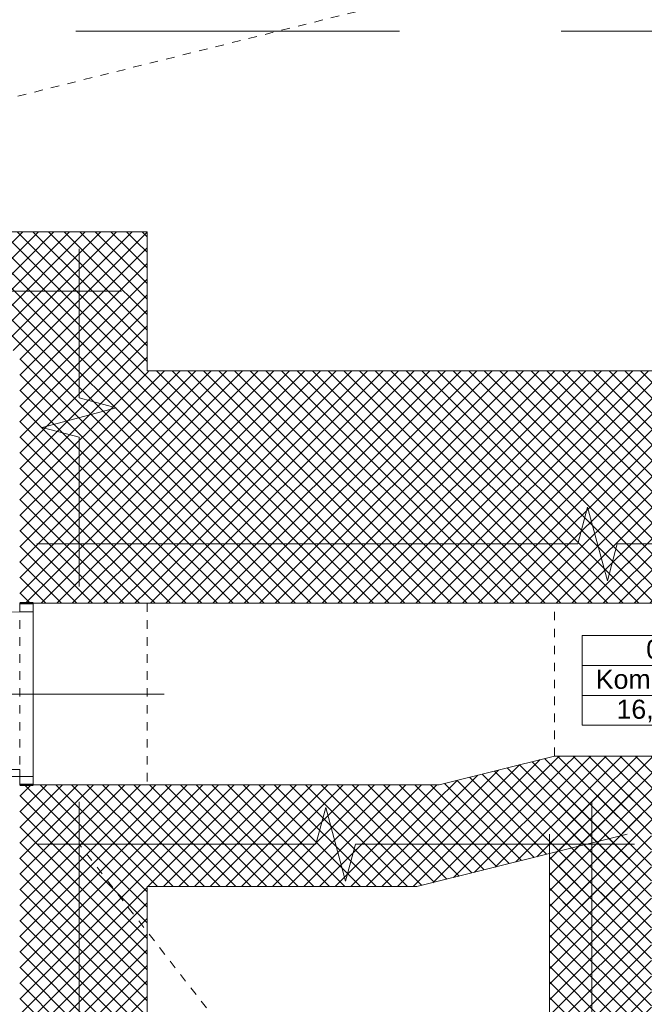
# Model space of a CAD drawing. Header units: millimetres. Extents: x 309006 to 595006, y -33000 to 67000.
# Tile 4 of 55: x 350099 to 353777, y 4451 to 10254. Entities that reach past the tile are written whole.
import ezdxf
from ezdxf.enums import TextEntityAlignment as Align

# ---------------------------------------------------------------- set-up
doc = ezdxf.new("R2010")
doc.units = ezdxf.units.MM
doc.header["$MEASUREMENT"] = 0
doc.linetypes.add('DASHED', pattern=[19.05, 12.7, -6.35])
doc.linetypes.add('Przerywana 1_100', pattern=[100, 50, -50])
doc.layers.add('Drzwi ArchiCAD', color=7, linetype='Continuous')
doc.layers.add('Opisy', color=7, linetype='Continuous')
for name, color, linetype, lineweight in [('Drzwi ArchiCAD_Nr_pióra__21', 7, 'Continuous', 50), ('Drzwi ArchiCAD_Nr_pióra__3', 7, 'Continuous', 20), ('Drzwi ArchiCAD_Nr_pióra__4', 7, 'Continuous', 20), ('Metryczki pomieszczeń ArchiCADa_Nr_pióra__6', 7, 'Continuous', 13), ('Opisy_Nr_pióra__120', 7, 'Continuous', 5), ('PU_opisy_wk', 3, 'Continuous', 25), ('Znaczniki drzwi ArchiCADa_Nr_pióra__5', 7, 'Continuous', 5), ('Ściany_Nr_pióra__21', 7, 'Continuous', 50)]:
    doc.layers.add(name, color=color, linetype=linetype, lineweight=lineweight)
for name, color, linetype, lineweight, true_color in [('Drzwi ArchiCAD_Nr_pióra__82', 7, 'Continuous', 5, 0x4b4b4b), ('Opisy_Nr_pióra__82', 7, 'Continuous', 5, 0x4b4b4b), ('Ściany_Nr_pióra__102', 7, 'Continuous', 5, 0x8c8c8c), ('Ściany_Nr_pióra__82', 7, 'Continuous', 5, 0x4b4b4b)]:
    doc.layers.add(name, color=color, linetype=linetype, lineweight=lineweight, true_color=true_color)
doc.styles.add('GENERATED_STYLE_1', font='arial.ttf')
doc.styles.add('GENERATED_STYLE_2', font='arial.ttf')
pattern_1 = [(135, (366601.16, -272436.916), (-45.961939, -45.961939), []), (225, (366601.16, -272436.916), (-45.961939, 45.961939), [])]

# ---------------------------------------------------------------- blocks, each defined once
blk = doc.blocks.new('D1 Drzwi proste 13_9')
at = {"layer": 'Drzwi ArchiCAD_Nr_pióra__21', "linetype": 'Continuous'}
for p, q in [((-535, 0), (-535, -80)), ((535, 0), (535, -80))]:
    blk.add_line(p, q, dxfattribs=at)
at = {"layer": 'Drzwi ArchiCAD_Nr_pióra__3', "linetype": 'Continuous'}
blk.add_arc((485, 0), 970, 92.36338, 180, dxfattribs=at)
at = {"layer": 'Drzwi ArchiCAD_Nr_pióra__4', "linetype": 'Continuous'}
for p, q in [((485, 970), (445, 970)), ((445, 970), (445, 0)), ((485, 0), (485, 970)), ((-485, 0), (-535, 0)), ((-535, 0), (-535, -80)), ((-485, -80), (-485, 0)), ((445, 0), (485, 0)), ((535, 0), (485, 0)), ((485, 0), (485, -80)), ((535, -80), (535, 0)), ((-535, -80), (-485, -80)), ((485, -80), (535, -80))]:
    blk.add_line(p, q, dxfattribs=at)
at = {"layer": 'Drzwi ArchiCAD_Nr_pióra__82', "linetype": 'Przerywana 1_100'}
for p, q in [((-535, 0), (535, 0)), ((-535, -750), (535, -750))]:
    blk.add_line(p, q, dxfattribs=at)
blk = doc.blocks.new('Znacznik O 13_4')
at = {"layer": 'Znaczniki drzwi ArchiCADa_Nr_pióra__5', "linetype": 'Continuous'}
blk.add_line((0, -1031.25), (0, 100), dxfattribs=at)
at = {"layer": 'Znaczniki drzwi ArchiCADa_Nr_pióra__5', "style": 'GENERATED_STYLE_1'}
for tag, p in [('AC_MarkerText_3', (-161.25, -747.2295)), ('A', (13.75, -747.2295))]:
    blk.add_attdef(tag, text='', height=87.5, rotation=270, dxfattribs=at).set_placement(p, align=Align.BOTTOM_LEFT)
blk = doc.blocks.new('Komunikacja_0.01_37', base_point=(277411.2, 6721.2))
at = {"layer": 'Metryczki pomieszczeń ArchiCADa_Nr_pióra__6', "linetype": 'Continuous'}
for p, q in [((276881.4, 6986.3), (277941.1, 6986.3)), ((276881.4, 6809.6), (276881.4, 6986.3)), ((277941.1, 6986.3), (277941.1, 6809.6)), ((277941.1, 6809.6), (276881.4, 6809.6)), ((276881.4, 6809.6), (277941.1, 6809.6)), ((276881.4, 6632.8), (276881.4, 6809.6)), ((277941.1, 6809.6), (277941.1, 6632.8)), ((277941.1, 6632.8), (276881.4, 6632.8)), ((276881.4, 6632.8), (277941.1, 6632.8)), ((276881.4, 6456), (276881.4, 6632.8)), ((277941.1, 6632.8), (277941.1, 6456)), ((277941.1, 6456), (276881.4, 6456))]:
    blk.add_line(p, q, dxfattribs=at)
at = {"layer": 'Metryczki pomieszczeń ArchiCADa_Nr_pióra__6'}
for tag, style, p in [('ROOM_NUMBER', 'GENERATED_STYLE_2', (277411.2, 6960.6)), ('ROOM_NAME', 'GENERATED_STYLE_2', (277411.2, 6783.8)), ('ROOM_AREA', 'GENERATED_STYLE_1', (277411.2, 6607.1))]:
    blk.add_attdef(tag, text='', height=112.5, dxfattribs=dict(at, style=style)).set_placement(p, align=Align.TOP_CENTER)

msp = doc.modelspace()

# ---------------------------------------------------------------- hatches: boundary and pattern name
at = {"layer": 'Ściany_Nr_pióra__102', "linetype": 'Continuous', "lineweight": 5}
h = msp.add_hatch(dxfattribs=at)
h.set_pattern_fill('Bloczki_betonowe', color=256, angle=90, style=0, pattern_type=2)
h.set_pattern_definition(pattern_1)
h.paths.add_polyline_path([(348544.1, 8304.2), (350099.1, 8304.2), (350849.1, 9004.2), (347844.1, 9004.2)])
h = msp.add_hatch(dxfattribs=at)
h.set_pattern_fill('Bloczki_betonowe', color=256, angle=90, style=0, pattern_type=2)
h.set_pattern_definition(pattern_1)
h.paths.add_polyline_path([(350099.1, 8304.2), (350099.1, 6814.2), (350179.1, 6814.2), (350849.1, 6814.2), (350849.1, 9004.2)])
h = msp.add_hatch(dxfattribs=at)
h.set_pattern_fill('Bloczki_betonowe', color=256, angle=90, style=0, pattern_type=2)
h.set_pattern_definition(pattern_1)
h.paths.add_polyline_path([(357389.1, 8184.2), (350849.1, 8184.2), (350849.1, 6814.2), (357389.1, 6814.2)])
h = msp.add_hatch(dxfattribs=at)
h.set_pattern_fill('Bloczki_betonowe', color=256, angle=90, style=0, pattern_type=2)
h.set_pattern_definition(pattern_1)
h.paths.add_polyline_path([(353249.1, 5914.2), (352570, 5744.2), (352438.1, 5144.2), (353676.3, 5454.2)])
h = msp.add_hatch(dxfattribs=at)
h.set_pattern_fill('Bloczki_betonowe', color=256, angle=90, style=0, pattern_type=2)
h.set_pattern_definition(pattern_1)
h.paths.add_polyline_path([(353676.3, 5454.2), (357019.1, 5454.2), (357019.1, 5914.2), (353249.1, 5914.2)])
h = msp.add_hatch(dxfattribs=at)
h.set_pattern_fill('Bloczki_betonowe', color=256, angle=90, style=0, pattern_type=2)
h.set_pattern_definition(pattern_1)
h.paths.add_polyline_path([(350099.1, 1144.2), (350849.1, 1864.2), (350849.1, 5744.2), (350179.1, 5744.2), (350099.1, 5744.2)])
h = msp.add_hatch(dxfattribs=at)
h.set_pattern_fill('Bloczki_betonowe', color=256, angle=90, style=0, pattern_type=2)
h.set_pattern_definition(pattern_1)
h.paths.add_polyline_path([(350849.1, 5144.2), (352438.1, 5144.2), (352570, 5744.2), (350849.1, 5744.2)])
h = msp.add_hatch(dxfattribs=at)
h.set_pattern_fill('Bloczki_betonowe', color=256, angle=90, style=0, pattern_type=2)
h.set_pattern_definition(pattern_1)
h.paths.add_polyline_path([(353219.1, 5454.2), (353219.1, 1864.2), (353819.1, 1864.2), (353819.1, 5454.2)])

# ---------------------------------------------------------------- linework, layer by layer
at = {"layer": 'Opisy', "color": 9, "linetype": 'Continuous', "lineweight": 5}
for p, q in [((357389.1, 6814.2), (350179.1, 6814.2)), ((350179.1, 6814.2), (350179.1, 5744.2)), ((352570, 5744.2), (353249.1, 5914.2)), ((353249.1, 5914.2), (358019.1, 5914.2)), ((350179.1, 5744.2), (352570, 5744.2))]:
    msp.add_line(p, q, dxfattribs=at)
at = {"layer": 'Opisy_Nr_pióra__120', "linetype": 'Continuous', "lineweight": 5}
for p, q in [((350449.1, 8025.6), (350449.1, 8904.2)), ((349438, 8654.2), (350699.1, 8654.2)), ((350666.4, 7967.4), (350449.1, 8025.6)), ((350666.4, 7967.4), (350231.7, 7850.9)), ((350449.1, 7792.7), (350231.7, 7850.9)), ((350449.1, 6914.2), (350449.1, 7792.7)), ((353385.1, 7164.2), (353443.3, 7381.5)), ((353559.8, 6946.8), (353443.3, 7381.5)), ((350199.1, 7164.2), (353385.1, 7164.2)), ((353559.8, 6946.8), (353618, 7164.2)), ((353618, 7164.2), (356804.1, 7164.2)), ((350449.1, 3567.4), (350449.1, 5644.2)), ((353469.1, 3567.4), (353469.1, 5644.2)), ((351900.8, 5611.5), (351842.6, 5394.2)), ((351900.8, 5611.5), (352017.3, 5176.8)), ((351842.6, 5394.2), (350199.1, 5394.2)), ((352075.5, 5394.2), (352017.3, 5176.8)), ((353719.1, 5394.2), (352075.5, 5394.2))]:
    msp.add_line(p, q, dxfattribs=at)
at = {"layer": 'Opisy_Nr_pióra__82', "linetype": 'Przerywana 1_100', "lineweight": 5}
for p, q in [((363719.1, 13212.1), (343604.1, 8182.1)), ((353469.1, 1507.7), (350449.1, 5394.2))]:
    msp.add_line(p, q, dxfattribs=at)
at = {"layer": 'PU_opisy_wk', "linetype": 'DASHED', "lineweight": 5, "ltscale": 150}
msp.add_line((339000, 10186.2), (368382.9, 10186.2), dxfattribs=at)
at = {"layer": 'Ściany_Nr_pióra__102', "linetype": 'Continuous', "lineweight": 5}
for p, q in [((353701.2, 5694.1), (353275, 5267.9)), ((353609.3, 5694.1), (353275, 5359.9)), ((353517.4, 5694.1), (353275, 5451.8)), ((353425.4, 5694.1), (353275, 5543.7)), ((353333.5, 5694.1), (353275, 5635.6)), ((353760.2, 5236.8), (353302.8, 5694.1)), ((353760.2, 5328.7), (353394.7, 5694.1)), ((353760.2, 5420.6), (353486.6, 5694.1)), ((353760.2, 5512.5), (353578.6, 5694.1)), ((353760.2, 5604.5), (353670.5, 5694.1)), ((353760.2, 5661.2), (353275, 5176)), ((353760.2, 5144.8), (353275, 5630)), ((353760.2, 5569.3), (353275, 5084.1)), ((353760.2, 5052.9), (353275, 5538.1)), ((353760.2, 5477.3), (353318.3, 5035.5)), ((353685.7, 5035.5), (353275, 5446.2)), ((353593.7, 5035.5), (353275, 5354.2)), ((353760.2, 5385.4), (353410.3, 5035.5)), ((353760.2, 5293.5), (353502.2, 5035.5)), ((353501.8, 5035.5), (353275, 5262.3)), ((353409.9, 5035.5), (353275, 5170.4)), ((353760.2, 5201.6), (353594.1, 5035.5)), ((353760.2, 5109.6), (353686, 5035.5)), ((353318, 5035.5), (353275, 5078.5))]:
    msp.add_line(p, q, dxfattribs=at)
at = {"layer": 'Ściany_Nr_pióra__21', "linetype": 'Continuous', "lineweight": 5}
for p, q in [((350099.1, 6814.2), (350179.1, 6814.2)), ((350179.1, 6814.2), (350849.1, 6814.2)), ((350099.1, 5744.2), (350179.1, 5744.2)), ((350179.1, 5744.2), (350849.1, 5744.2))]:
    msp.add_line(p, q, dxfattribs=at)
at = {"layer": 'Ściany_Nr_pióra__21', "linetype": 'Continuous', "lineweight": 5, "flags": 128}
for points in [[(350849.1, 9004.2), (347844.1, 9004.2)], [(350849.1, 8184.2), (350849.1, 9004.2)], [(356244.1, 8184.2), (350849.1, 8184.2)], [(350849.1, 6814.2), (357389.1, 6814.2)], [(353249.1, 5914.2), (352570, 5744.2)], [(357019.1, 5914.2), (353249.1, 5914.2)], [(352570, 5744.2), (350849.1, 5744.2)], [(352438.1, 5144.2), (353676.3, 5454.2)], [(353219.1, 5454.2), (353219.1, 1864.2)], [(350849.1, 1864.2), (350849.1, 5144.2)], [(350849.1, 5144.2), (352438.1, 5144.2)]]:
    msp.add_lwpolyline(points, dxfattribs=at)
at = {"layer": 'Ściany_Nr_pióra__82', "linetype": 'Przerywana 1_100', "lineweight": 5}
msp.add_line((353249.1, 5914.2), (353249.1, 6814.2), dxfattribs=at)

# ---------------------------------------------------------------- block references
at = {"layer": 'Drzwi ArchiCAD', "color": 251, "linetype": 'Continuous', "lineweight": 5, "true_color": 0x6a6a6a, "xscale": -1, "zscale": 1000, "rotation": 89.99999999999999}
msp.add_blockref('D1 Drzwi proste 13_9', (350099.1, 6279.2), dxfattribs=at)
at = {"layer": 'Opisy', "linetype": 'Continuous'}
ref = msp.add_blockref('Komunikacja_0.01_37', (353941.3, 6360.3), dxfattribs=at)
ref.add_attrib('ROOM_NAME', 'Komunikacja', dxfattribs={"layer": 'Metryczki pomieszczeń ArchiCADa_Nr_pióra__6', "color": 7, "height": 112.5, "style": 'GENERATED_STYLE_2'}).set_placement((353941.3, 6423), align=Align.TOP_CENTER)
ref.add_attrib('ROOM_NUMBER', '0.01', dxfattribs={"layer": 'Metryczki pomieszczeń ArchiCADa_Nr_pióra__6', "color": 7, "height": 112.5, "style": 'GENERATED_STYLE_2'}).set_placement((353941.3, 6599.8), align=Align.TOP_CENTER)
ref.add_attrib('ROOM_AREA', '16,03 m2', dxfattribs={"layer": 'Metryczki pomieszczeń ArchiCADa_Nr_pióra__6', "color": 7, "height": 112.5, "style": 'GENERATED_STYLE_1'}).set_placement((353941.3, 6246.2), align=Align.TOP_CENTER)
at = {"layer": 'Znaczniki drzwi ArchiCADa_Nr_pióra__5', "lineweight": 5}
ref = msp.add_blockref('Znacznik O 13_4', (350849.1, 6279.2), dxfattribs=dict(at, rotation=270))
ref.add_attrib('A', '100', dxfattribs={"color": 7, "height": 87.5, "rotation": 180, "style": 'GENERATED_STYLE_1'}).set_placement((350044.7, 6265.4), align=Align.BOTTOM_LEFT)
ref.add_attrib('AC_MarkerText_3', '190', dxfattribs={"color": 7, "height": 87.5, "rotation": 180, "style": 'GENERATED_STYLE_1'}).set_placement((350044.7, 6440.4), align=Align.BOTTOM_LEFT)

doc.saveas('drawing.dxf')
